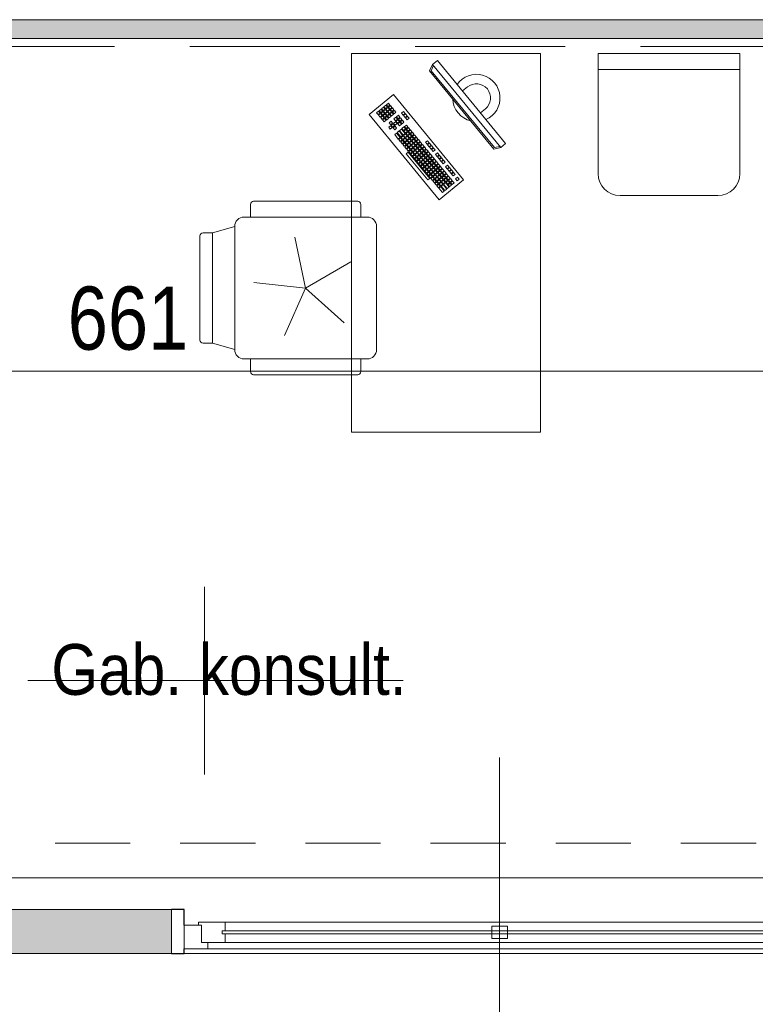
# Model space of a CAD drawing. Header units: centimetres. Extents: x -1631 to 1829, y -257 to 3158.
# Tile 4 of 128: x -966 to -733, y 92 to 404. Entities that reach past the tile are written whole.
import ezdxf

# ---------------------------------------------------------------- set-up
doc = ezdxf.new("R2010")
doc.units = ezdxf.units.CM
doc.linetypes.add('Ponad', pattern=[39.688, 23.813, -15.875])
doc.linetypes.add('Ukryte', pattern=[71.438, 47.625, -23.813])
for name, color, linetype, lineweight in [('A-ANNO-DIMS', 211, 'Continuous', 13), ('A-ANNO-DIMS-100', 211, 'Continuous', 13), ('A-AREA-IDEN', 2, 'Continuous', 13), ('A-DETL-HDLN', 90, 'Ukryte', 9), ('A-FLOR-OVHD', 1, 'Ponad', 9), ('A-GLAZ', 151, 'Continuous', 13), ('A-GLAZ-IDEN', 152, 'Continuous', 13), ('A-WALL', 113, 'Continuous', 13), ('A-WALL-PATT', 111, 'Continuous', 13), ('I-FURN', 30, 'Continuous', 9)]:
    doc.layers.add(name, color=color, linetype=linetype, lineweight=lineweight)
doc.styles.add('Arial Narrow_5', font='ARIALN.TTF', dxfattribs={"height": 20})
doc.styles.add('Arial_11', font='arial.ttf', dxfattribs={"width": 0.85, "height": 23})
doc.styles.add('Arial_13', font='arial.ttf', dxfattribs={"height": 0.2})
doc.dimstyles.new('Diagonal_1_100__0__wewnętrzne_2', dxfattribs={"dimscale": 30.48, "dimtxt": 20.468619, "dimasz": 0.656168, "dimexe": 0.164042, "dimexo": 0.0625, "dimgap": 0.032808, "dimtad": 1, "dimdec": 0, "dimdsep": 46, "dimtxsty": 'Arial Narrow_5', "dimblk1": 'OBLIQUE', "dimblk2": 'OBLIQUE', "dimsah": 1, "dimcen": 0.09, "dimazin": 0, "dimtfac": 1, "dimtdec": 4, "dimtix": 1, "dimtmove": 2, "dimatfit": 3, "dimfxl": 0.164042, "dimfxlon": 1, "dimtvp": 1, "dimtolj": 1, "dimtzin": 0, "dimarcsym": 2})

# ---------------------------------------------------------------- blocks, each defined once
blk = doc.blocks.new('biurko lekarskie 60x120 - biurko lekarskie 60x120-1270917-5_piętro III __10_50 m_ - stan projektowany')
at = {"layer": 'I-FURN'}
for p, q in [((-76.23, 30), (43.77, 30)), ((-76.23, -30), (-76.23, 30)), ((43.77, 30), (43.77, -30)), ((-2.52, 2.15), (24.52, 24.38)), ((25.06, 21.99), (24.45, 21.48)), ((24.52, 24.38), (30.87, 16.66)), ((25.57, 21.37), (25.06, 21.99)), ((22.75, 20.08), (22.13, 19.57)), ((22.13, 19.57), (22.64, 18.95)), ((22.64, 18.95), (23.25, 19.46)), ((23.25, 19.46), (22.75, 20.08)), ((23.38, 19.31), (22.76, 18.8)), ((22.76, 18.8), (23.27, 18.18)), ((23.52, 20.71), (22.9, 20.21)), ((22.9, 20.21), (23.41, 19.59)), ((23.89, 18.69), (23.38, 19.31)), ((23.41, 19.59), (24.03, 20.1)), ((24.03, 20.1), (23.52, 20.71)), ((24.15, 19.94), (23.54, 19.43)), ((23.54, 19.43), (24.04, 18.82)), ((24.29, 21.35), (23.67, 20.84)), ((23.67, 20.84), (24.18, 20.22)), ((24.04, 18.82), (24.66, 19.32)), ((24.66, 19.32), (24.15, 19.94)), ((24.79, 19.17), (24.17, 18.66)), ((24.18, 20.22), (24.8, 20.73)), ((24.8, 20.73), (24.29, 21.35)), ((24.93, 20.58), (24.31, 20.07)), ((24.31, 20.07), (24.82, 19.45)), ((24.45, 21.48), (24.95, 20.86)), ((25.3, 18.55), (24.79, 19.17)), ((24.82, 19.45), (25.43, 19.96)), ((25.43, 19.96), (24.93, 20.58)), ((25.56, 19.81), (24.94, 19.3)), ((24.94, 19.3), (25.45, 18.68)), ((24.95, 20.86), (25.57, 21.37)), ((25.7, 21.21), (25.08, 20.7)), ((25.08, 20.7), (25.59, 20.09)), ((25.45, 18.68), (26.07, 19.19)), ((26.07, 19.19), (25.56, 19.81)), ((26.2, 19.03), (25.58, 18.52)), ((25.59, 20.09), (26.21, 20.59)), ((26.21, 20.59), (25.7, 21.21)), ((26.33, 20.44), (25.72, 19.93)), ((25.72, 19.93), (26.22, 19.31)), ((26.7, 18.41), (26.2, 19.03)), ((26.22, 19.31), (26.84, 19.82)), ((26.84, 19.82), (26.33, 20.44)), ((26.97, 19.67), (26.35, 19.16)), ((26.35, 19.16), (26.86, 18.54)), ((26.86, 18.54), (27.48, 19.05)), ((27.48, 19.05), (26.97, 19.67)), ((27.6, 18.9), (26.99, 18.39)), ((28.11, 18.28), (27.6, 18.9)), ((30.87, 16.66), (3.83, -5.57)), ((18.11, 16.27), (16.72, 15.13)), ((17.23, 14.51), (18.62, 15.65)), ((18.62, 15.65), (18.11, 16.27)), ((20.29, 16.77), (19.67, 16.26)), ((19.67, 16.26), (20.18, 15.64)), ((20.43, 18.17), (19.81, 17.67)), ((19.81, 17.67), (20.32, 17.05)), ((20.18, 15.64), (20.8, 16.15)), ((20.8, 16.15), (20.29, 16.77)), ((20.32, 17.05), (20.94, 17.56)), ((20.94, 17.56), (20.43, 18.17)), ((21.06, 17.4), (20.45, 16.89)), ((20.45, 16.89), (20.95, 16.28)), ((20.95, 16.28), (21.57, 16.78)), ((21.57, 16.78), (21.06, 17.4)), ((21.7, 16.63), (21.08, 16.12)), ((21.08, 16.12), (21.59, 15.5)), ((21.84, 18.04), (21.22, 17.53)), ((21.22, 17.53), (21.73, 16.91)), ((21.59, 15.5), (22.21, 16.01)), ((22.21, 16.01), (21.7, 16.63)), ((22.33, 15.86), (21.72, 15.35)), ((21.73, 16.91), (22.34, 17.42)), ((22.34, 17.42), (21.84, 18.04)), ((22.84, 15.24), (22.33, 15.86)), ((23.11, 16.49), (22.49, 15.98)), ((22.49, 15.98), (23, 15.37)), ((23, 15.37), (23.61, 15.87)), ((23.61, 15.87), (23.11, 16.49)), ((23.74, 15.72), (23.12, 15.21)), ((23.27, 18.18), (23.89, 18.69)), ((24.02, 18.53), (23.4, 18.03)), ((23.4, 18.03), (23.91, 17.41)), ((24.25, 15.1), (23.74, 15.72)), ((23.91, 17.41), (24.52, 17.92)), ((24.52, 17.92), (24.02, 18.53)), ((24.65, 17.76), (24.03, 17.25)), ((24.03, 17.25), (24.54, 16.64)), ((24.17, 18.66), (24.68, 18.04)), ((24.54, 16.64), (25.16, 17.14)), ((25.16, 17.14), (24.65, 17.76)), ((25.29, 16.99), (24.67, 16.48)), ((24.67, 16.48), (25.18, 15.86)), ((24.68, 18.04), (25.3, 18.55)), ((25.42, 18.4), (24.81, 17.89)), ((24.81, 17.89), (25.31, 17.27)), ((25.18, 15.86), (25.79, 16.37)), ((25.79, 16.37), (25.29, 16.99)), ((25.31, 17.27), (25.93, 17.78)), ((25.93, 17.78), (25.42, 18.4)), ((26.06, 17.63), (25.44, 17.12)), ((25.44, 17.12), (25.95, 16.5)), ((25.58, 18.52), (26.09, 17.91)), ((25.95, 16.5), (26.57, 17.01)), ((26.57, 17.01), (26.06, 17.63)), ((26.09, 17.91), (26.7, 18.41)), ((26.83, 18.26), (26.21, 17.75)), ((26.21, 17.75), (26.72, 17.13)), ((26.72, 17.13), (27.34, 17.64)), ((27.34, 17.64), (26.83, 18.26)), ((26.99, 18.39), (27.49, 17.77)), ((27.49, 17.77), (28.11, 18.28)), ((3.73, 5.74), (12.07, 12.6)), ((12.07, 12.6), (12.58, 11.98)), ((14.25, 13.09), (13.63, 12.58)), ((13.63, 12.58), (14.14, 11.97)), ((14.76, 12.48), (14.25, 13.09)), ((15.02, 13.73), (14.4, 13.22)), ((14.4, 13.22), (14.91, 12.6)), ((14.91, 12.6), (15.53, 13.11)), ((15.53, 13.11), (15.02, 13.73)), ((15.66, 12.96), (15.04, 12.45)), ((15.79, 14.36), (15.18, 13.86)), ((15.18, 13.86), (15.68, 13.24)), ((16.17, 12.34), (15.66, 12.96)), ((15.68, 13.24), (16.3, 13.75)), ((16.3, 13.75), (15.79, 14.36)), ((16.43, 13.59), (15.81, 13.08)), ((15.81, 13.08), (16.32, 12.46)), ((16.57, 15), (15.95, 14.49)), ((15.95, 14.49), (16.46, 13.87)), ((16.32, 12.46), (16.94, 12.97)), ((16.94, 12.97), (16.43, 13.59)), ((17.06, 12.82), (16.45, 12.31)), ((16.46, 13.87), (17.08, 14.38)), ((17.08, 14.38), (16.57, 15)), ((17.2, 14.23), (16.58, 13.72)), ((16.58, 13.72), (17.09, 13.1)), ((16.72, 15.13), (17.23, 14.51)), ((17.57, 12.2), (17.06, 12.82)), ((17.09, 13.1), (17.71, 13.61)), ((17.71, 13.61), (17.2, 14.23)), ((17.84, 13.45), (17.22, 12.95)), ((17.22, 12.95), (17.73, 12.33)), ((18.75, 15.5), (17.36, 14.35)), ((17.36, 14.35), (17.86, 13.74)), ((17.73, 12.33), (18.35, 12.84)), ((18.35, 12.84), (17.84, 13.45)), ((18.47, 12.68), (17.85, 12.17)), ((17.86, 13.74), (19.26, 14.88)), ((19.38, 14.72), (17.99, 13.58)), ((17.99, 13.58), (18.5, 12.96)), ((18.98, 12.06), (18.47, 12.68)), ((18.5, 12.96), (19.89, 14.11)), ((19.24, 13.32), (18.63, 12.81)), ((18.63, 12.81), (19.14, 12.19)), ((19.26, 14.88), (18.75, 15.5)), ((19.14, 12.19), (19.75, 12.7)), ((19.75, 12.7), (19.24, 13.32)), ((19.88, 12.54), (19.26, 12.04)), ((19.89, 14.11), (19.38, 14.72)), ((20.02, 13.95), (19.4, 13.44)), ((19.4, 13.44), (19.91, 12.83)), ((20.39, 11.93), (19.88, 12.54)), ((19.91, 12.83), (20.53, 13.33)), ((20.53, 13.33), (20.02, 13.95)), ((20.65, 13.18), (20.03, 12.67)), ((20.03, 12.67), (20.54, 12.05)), ((20.54, 12.05), (21.16, 12.56)), ((21.16, 12.56), (20.65, 13.18)), ((21.56, 15.22), (20.94, 14.71)), ((20.94, 14.71), (21.45, 14.1)), ((21.45, 14.1), (22.07, 14.6)), ((22.07, 14.6), (21.56, 15.22)), ((22.2, 14.45), (21.58, 13.94)), ((21.58, 13.94), (22.09, 13.32)), ((21.72, 15.35), (22.22, 14.73)), ((22.09, 13.32), (22.71, 13.83)), ((22.71, 13.83), (22.2, 14.45)), ((22.22, 14.73), (22.84, 15.24)), ((22.97, 15.08), (22.35, 14.58)), ((22.35, 14.58), (22.86, 13.96)), ((23.39, 12.84), (22.77, 12.33)), ((22.86, 13.96), (23.48, 14.47)), ((23.48, 14.47), (22.97, 15.08)), ((23.12, 15.21), (23.63, 14.59)), ((23.9, 12.22), (23.39, 12.84)), ((24.16, 13.48), (23.54, 12.97)), ((23.54, 12.97), (24.05, 12.35)), ((23.63, 14.59), (24.25, 15.1)), ((24.05, 12.35), (24.67, 12.86)), ((24.67, 12.86), (24.16, 13.48)), ((24.93, 14.11), (24.32, 13.6)), ((24.32, 13.6), (24.83, 12.99)), ((24.83, 12.99), (25.44, 13.49)), ((25.44, 13.49), (24.93, 14.11)), ((12.58, 11.98), (4.24, 5.12)), ((10.39, 9.92), (9.77, 9.41)), ((9.77, 9.41), (10.28, 8.79)), ((10.9, 9.3), (10.39, 9.92)), ((11.16, 10.55), (10.54, 10.04)), ((10.54, 10.04), (11.05, 9.43)), ((11.05, 9.43), (11.67, 9.93)), ((11.67, 9.93), (11.16, 10.55)), ((11.8, 9.78), (11.18, 9.27)), ((11.93, 11.19), (11.31, 10.68)), ((11.31, 10.68), (11.82, 10.06)), ((12.3, 9.16), (11.8, 9.78)), ((11.82, 10.06), (12.44, 10.57)), ((12.44, 10.57), (11.93, 11.19)), ((12.57, 10.42), (11.95, 9.91)), ((11.95, 9.91), (12.46, 9.29)), ((12.71, 11.82), (12.09, 11.31)), ((12.09, 11.31), (12.6, 10.7)), ((12.46, 9.29), (13.08, 9.8)), ((13.08, 9.8), (12.57, 10.42)), ((13.2, 9.64), (12.58, 9.13)), ((12.6, 10.7), (13.21, 11.2)), ((13.21, 11.2), (12.71, 11.82)), ((13.34, 11.05), (12.72, 10.54)), ((12.72, 10.54), (13.23, 9.92)), ((13.48, 12.46), (12.86, 11.95)), ((12.86, 11.95), (13.37, 11.33)), ((13.71, 9.02), (13.2, 9.64)), ((13.23, 9.92), (13.85, 10.43)), ((13.85, 10.43), (13.34, 11.05)), ((13.98, 10.28), (13.36, 9.77)), ((13.36, 9.77), (13.87, 9.15)), ((13.37, 11.33), (13.99, 11.84)), ((13.99, 11.84), (13.48, 12.46)), ((14.11, 11.69), (13.49, 11.18)), ((13.49, 11.18), (14, 10.56)), ((13.87, 9.15), (14.48, 9.66)), ((14.48, 9.66), (13.98, 10.28)), ((14.61, 9.51), (13.99, 9)), ((14, 10.56), (14.62, 11.07)), ((14.62, 11.07), (14.11, 11.69)), ((14.75, 10.91), (14.13, 10.41)), ((14.13, 10.41), (14.64, 9.79)), ((14.14, 11.97), (14.76, 12.48)), ((14.88, 12.32), (14.27, 11.81)), ((14.27, 11.81), (14.78, 11.19)), ((15.12, 8.89), (14.61, 9.51)), ((14.64, 9.79), (15.26, 10.3)), ((15.26, 10.3), (14.75, 10.91)), ((15.38, 10.14), (14.76, 9.63)), ((14.76, 9.63), (15.27, 9.01)), ((14.78, 11.19), (15.39, 11.7)), ((15.39, 11.7), (14.88, 12.32)), ((15.52, 11.55), (14.9, 11.04)), ((14.9, 11.04), (15.41, 10.42)), ((15.04, 12.45), (15.55, 11.83)), ((15.27, 9.01), (15.89, 9.52)), ((15.89, 9.52), (15.38, 10.14)), ((16.02, 9.37), (15.4, 8.86)), ((15.41, 10.42), (16.03, 10.93)), ((16.03, 10.93), (15.52, 11.55)), ((16.16, 10.78), (15.54, 10.27)), ((15.54, 10.27), (16.05, 9.65)), ((15.55, 11.83), (16.17, 12.34)), ((16.29, 12.18), (15.67, 11.68)), ((15.67, 11.68), (16.18, 11.06)), ((16.53, 8.75), (16.02, 9.37)), ((16.05, 9.65), (16.66, 10.16)), ((16.66, 10.16), (16.16, 10.78)), ((16.79, 10), (16.17, 9.5)), ((16.17, 9.5), (16.68, 8.88)), ((16.18, 11.06), (16.8, 11.57)), ((16.8, 11.57), (16.29, 12.18)), ((16.93, 11.41), (16.31, 10.9)), ((16.31, 10.9), (16.82, 10.29)), ((16.45, 12.31), (16.96, 11.69)), ((16.68, 8.88), (17.3, 9.39)), ((17.3, 9.39), (16.79, 10)), ((16.82, 10.29), (17.44, 10.79)), ((17.44, 10.79), (16.93, 11.41)), ((17.56, 10.64), (16.94, 10.13)), ((16.94, 10.13), (17.45, 9.51)), ((16.96, 11.69), (17.57, 12.2)), ((17.7, 12.05), (17.08, 11.54)), ((17.08, 11.54), (17.59, 10.92)), ((17.45, 9.51), (18.07, 10.02)), ((18.07, 10.02), (17.56, 10.64)), ((17.59, 10.92), (18.21, 11.43)), ((18.21, 11.43), (17.7, 12.05)), ((18.34, 11.27), (17.72, 10.77)), ((17.72, 10.77), (18.23, 10.15)), ((17.85, 12.17), (18.36, 11.56)), ((18.23, 10.15), (18.84, 10.66)), ((18.84, 10.66), (18.34, 11.27)), ((18.36, 11.56), (18.98, 12.06)), ((19.11, 11.91), (18.49, 11.4)), ((18.49, 11.4), (19, 10.78)), ((19, 10.78), (19.62, 11.29)), ((19.62, 11.29), (19.11, 11.91)), ((19.26, 12.04), (19.77, 11.42)), ((19.77, 11.42), (20.39, 11.93)), ((22.77, 12.33), (23.28, 11.72)), ((23.28, 11.72), (23.9, 12.22)), ((5.91, 6.23), (6.53, 6.74)), ((6.53, 6.74), (7.03, 6.12)), ((7.3, 7.38), (6.68, 6.87)), ((6.68, 6.87), (7.19, 6.25)), ((7.19, 6.25), (7.81, 6.76)), ((7.81, 6.76), (7.3, 7.38)), ((7.93, 6.6), (7.32, 6.1)), ((8.07, 8.01), (7.45, 7.5)), ((7.45, 7.5), (7.96, 6.89)), ((8.44, 5.99), (7.93, 6.6)), ((7.96, 6.89), (8.58, 7.39)), ((9.21, 6.62), (8.07, 8.01)), ((8.71, 7.24), (8.09, 6.73)), ((8.09, 6.73), (8.6, 6.11)), ((8.84, 8.65), (8.23, 8.14)), ((8.23, 8.14), (8.73, 7.52)), ((8.6, 6.11), (9.21, 6.62)), ((9.34, 6.47), (8.72, 5.96)), ((8.73, 7.52), (9.35, 8.03)), ((9.35, 8.03), (8.84, 8.65)), ((9.48, 7.87), (8.86, 7.37)), ((8.86, 7.37), (9.37, 6.75)), ((9.62, 9.28), (9, 8.77)), ((9, 8.77), (9.51, 8.16)), ((9.85, 5.85), (9.34, 6.47)), ((9.37, 6.75), (9.99, 7.26)), ((9.99, 7.26), (9.48, 7.87)), ((10.11, 7.1), (9.5, 6.59)), ((9.5, 6.59), (10, 5.98)), ((9.51, 8.16), (10.12, 8.66)), ((10.12, 8.66), (9.62, 9.28)), ((10.25, 8.51), (9.63, 8)), ((9.63, 8), (10.14, 7.38)), ((10, 5.98), (10.62, 6.48)), ((10.62, 6.48), (10.11, 7.1)), ((10.75, 6.33), (10.13, 5.82)), ((10.14, 7.38), (10.76, 7.89)), ((10.76, 7.89), (10.25, 8.51)), ((10.89, 7.74), (10.27, 7.23)), ((10.27, 7.23), (10.78, 6.61)), ((10.28, 8.79), (10.9, 9.3)), ((11.02, 9.15), (10.41, 8.64)), ((10.41, 8.64), (10.91, 8.02)), ((11.26, 5.71), (10.75, 6.33)), ((10.78, 6.61), (11.39, 7.12)), ((11.39, 7.12), (10.89, 7.74)), ((11.52, 6.97), (10.9, 6.46)), ((10.9, 6.46), (11.41, 5.84)), ((10.91, 8.02), (11.53, 8.53)), ((11.53, 8.53), (11.02, 9.15)), ((11.66, 8.37), (11.04, 7.86)), ((11.04, 7.86), (11.55, 7.25)), ((11.18, 9.27), (11.69, 8.65)), ((11.41, 5.84), (12.03, 6.35)), ((12.03, 6.35), (11.52, 6.97)), ((11.55, 7.25), (12.17, 7.75)), ((12.17, 7.75), (11.66, 8.37)), ((12.29, 7.6), (11.68, 7.09)), ((11.68, 7.09), (12.18, 6.47)), ((11.69, 8.65), (12.3, 9.16)), ((12.43, 9.01), (11.81, 8.5)), ((11.81, 8.5), (12.32, 7.88)), ((12.18, 6.47), (12.8, 6.98)), ((12.8, 6.98), (12.29, 7.6)), ((12.93, 6.83), (12.31, 6.32)), ((12.31, 6.32), (12.82, 5.7)), ((12.32, 7.88), (12.94, 8.39)), ((12.94, 8.39), (12.43, 9.01)), ((13.07, 8.24), (12.45, 7.73)), ((12.45, 7.73), (12.96, 7.11)), ((12.58, 9.13), (13.09, 8.52)), ((13.44, 6.21), (12.93, 6.83)), ((12.96, 7.11), (13.57, 7.62)), ((13.57, 7.62), (13.07, 8.24)), ((13.7, 7.46), (13.08, 6.95)), ((13.08, 6.95), (13.59, 6.34)), ((13.09, 8.52), (13.71, 9.02)), ((13.84, 8.87), (13.22, 8.36)), ((13.22, 8.36), (13.73, 7.74)), ((13.59, 6.34), (14.21, 6.85)), ((14.21, 6.85), (13.7, 7.46)), ((13.73, 7.74), (14.35, 8.25)), ((14.35, 8.25), (13.84, 8.87)), ((14.47, 8.1), (13.86, 7.59)), ((13.86, 7.59), (14.36, 6.97)), ((13.99, 9), (14.5, 8.38)), ((14.36, 6.97), (14.98, 7.48)), ((14.98, 7.48), (14.47, 8.1)), ((14.5, 8.38), (15.12, 8.89)), ((15.25, 8.73), (14.63, 8.23)), ((14.63, 8.23), (15.14, 7.61)), ((15.67, 6.49), (15.05, 5.98)), ((15.14, 7.61), (15.75, 8.12)), ((15.75, 8.12), (15.25, 8.73)), ((15.4, 8.86), (15.91, 8.24)), ((16.17, 5.87), (15.67, 6.49)), ((15.91, 8.24), (16.53, 8.75)), ((2.66, 3.57), (2.05, 3.06)), ((3.17, 2.95), (2.66, 3.57)), ((3.44, 4.2), (2.82, 3.69)), ((2.82, 3.69), (3.33, 3.08)), ((3.33, 3.08), (3.94, 3.58)), ((3.94, 3.58), (3.44, 4.2)), ((4.07, 3.43), (3.45, 2.92)), ((4.21, 4.84), (3.59, 4.33)), ((3.59, 4.33), (4.1, 3.71)), ((4.24, 5.12), (3.73, 5.74)), ((4.58, 2.81), (4.07, 3.43)), ((4.1, 3.71), (4.72, 4.22)), ((4.72, 4.22), (4.21, 4.84)), ((4.84, 4.06), (4.23, 3.56)), ((4.23, 3.56), (4.73, 2.94)), ((4.98, 5.47), (4.36, 4.96)), ((4.36, 4.96), (4.87, 4.35)), ((4.73, 2.94), (5.35, 3.45)), ((5.35, 3.45), (4.84, 4.06)), ((5.48, 3.29), (4.86, 2.78)), ((4.87, 4.35), (5.49, 4.85)), ((5.49, 4.85), (4.98, 5.47)), ((5.62, 4.7), (5, 4.19)), ((5, 4.19), (5.51, 3.57)), ((5.75, 6.11), (5.14, 5.6)), ((5.14, 5.6), (5.64, 4.98)), ((5.99, 2.67), (5.48, 3.29)), ((5.51, 3.57), (6.12, 4.08)), ((6.12, 4.08), (5.62, 4.7)), ((6.25, 3.93), (5.63, 3.42)), ((5.63, 3.42), (6.14, 2.8)), ((5.64, 4.98), (6.26, 5.49)), ((6.26, 5.49), (5.75, 6.11)), ((6.39, 5.33), (5.77, 4.83)), ((5.77, 4.83), (6.28, 4.21)), ((6.42, 5.62), (5.91, 6.23)), ((6.14, 2.8), (6.76, 3.31)), ((6.76, 3.31), (6.25, 3.93)), ((6.89, 3.15), (6.27, 2.65)), ((6.28, 4.21), (6.9, 4.72)), ((6.9, 4.72), (6.39, 5.33)), ((7.02, 4.56), (6.41, 4.05)), ((6.41, 4.05), (6.91, 3.44)), ((7.03, 6.12), (6.42, 5.62)), ((6.54, 5.46), (7.16, 5.97)), ((7.05, 4.84), (6.54, 5.46)), ((7.39, 2.54), (6.89, 3.15)), ((6.91, 3.44), (7.53, 3.94)), ((7.53, 3.94), (7.02, 4.56)), ((7.66, 3.79), (7.04, 3.28)), ((7.04, 3.28), (7.55, 2.66)), ((7.67, 5.35), (7.05, 4.84)), ((7.16, 5.97), (7.67, 5.35)), ((7.18, 4.69), (7.8, 5.2)), ((7.69, 4.07), (7.18, 4.69)), ((7.32, 6.1), (7.82, 5.48)), ((7.55, 2.66), (8.17, 3.17)), ((8.17, 3.17), (7.66, 3.79)), ((8.3, 4.58), (7.69, 4.07)), ((7.8, 5.2), (8.3, 4.58)), ((7.81, 3.92), (8.43, 4.42)), ((8.32, 3.3), (7.81, 3.92)), ((7.82, 5.48), (8.44, 5.99)), ((8.57, 5.83), (7.95, 5.32)), ((7.95, 5.32), (8.46, 4.71)), ((8.94, 3.81), (8.32, 3.3)), ((8.43, 4.42), (8.94, 3.81)), ((8.45, 3.14), (9.07, 3.65)), ((8.96, 2.53), (8.45, 3.14)), ((8.46, 4.71), (9.08, 5.21)), ((9.08, 5.21), (8.57, 5.83)), ((9.2, 5.06), (8.59, 4.55)), ((8.59, 4.55), (9.09, 3.93)), ((8.72, 5.96), (9.23, 5.34)), ((9.07, 3.65), (9.57, 3.03)), ((9.09, 3.93), (9.71, 4.44)), ((9.71, 4.44), (9.2, 5.06)), ((9.84, 4.29), (9.22, 3.78)), ((9.22, 3.78), (9.73, 3.16)), ((9.23, 5.34), (9.85, 5.85)), ((9.98, 5.69), (9.36, 5.19)), ((9.36, 5.19), (9.87, 4.57)), ((9.73, 3.16), (10.35, 3.67)), ((10.35, 3.67), (9.84, 4.29)), ((9.87, 4.57), (10.48, 5.08)), ((10.48, 5.08), (9.98, 5.69)), ((10.61, 4.92), (9.99, 4.41)), ((9.99, 4.41), (10.5, 3.8)), ((10.13, 5.82), (10.64, 5.2)), ((10.5, 3.8), (11.12, 4.3)), ((11.12, 4.3), (10.61, 4.92)), ((10.64, 5.2), (11.26, 5.71)), ((11.38, 5.56), (10.77, 5.05)), ((10.77, 5.05), (11.27, 4.43)), ((11.8, 3.31), (11.19, 2.81)), ((11.27, 4.43), (11.89, 4.94)), ((11.89, 4.94), (11.38, 5.56)), ((12.16, 6.19), (11.54, 5.68)), ((11.54, 5.68), (12.05, 5.07)), ((12.31, 2.7), (11.8, 3.31)), ((12.05, 5.07), (12.66, 5.57)), ((12.66, 5.57), (12.16, 6.19)), ((13.35, 4.58), (12.73, 4.08)), ((12.73, 4.08), (13.24, 3.46)), ((12.82, 5.7), (13.44, 6.21)), ((13.24, 3.46), (13.86, 3.97)), ((13.86, 3.97), (13.35, 4.58)), ((14.12, 5.22), (13.5, 4.71)), ((13.5, 4.71), (14.01, 4.09)), ((13.54, -15.18), (38.3, 5.18)), ((13.99, -15.33), (38.36, 4.71)), ((14.01, 4.09), (14.63, 4.6)), ((14.06, -17.34), (40.32, 4.25)), ((14.63, 4.6), (14.12, 5.22)), ((14.89, 5.85), (14.28, 5.35)), ((14.28, 5.35), (14.78, 4.73)), ((14.78, 4.73), (15.4, 5.24)), ((15.4, 5.24), (14.89, 5.85)), ((15.05, 5.98), (15.56, 5.36)), ((15.56, 5.36), (16.17, 5.87)), ((38.3, 5.18), (40.32, 4.25)), ((38.36, 4.71), (39.99, 3.98)), ((40.32, 4.25), (41.59, 2.71)), ((3.83, -5.57), (-2.52, 2.15)), ((1.12, 2.3), (-0.27, 1.15)), ((-0.27, 1.15), (0.24, 0.53)), ((0.24, 0.53), (1.63, 1.68)), ((1.75, 1.52), (0.36, 0.38)), ((0.36, 0.38), (0.87, -0.24)), ((0.87, -0.24), (2.26, 0.91)), ((2.39, 0.75), (1, -0.39)), ((1.63, 1.68), (1.12, 2.3)), ((1.89, 2.93), (1.27, 2.42)), ((1.27, 2.42), (1.78, 1.8)), ((1.51, -1.01), (2.9, 0.13)), ((2.26, 0.91), (1.75, 1.52)), ((1.78, 1.8), (2.4, 2.31)), ((2.4, 2.31), (1.89, 2.93)), ((2.53, 2.16), (1.91, 1.65)), ((1.91, 1.65), (2.42, 1.03)), ((2.05, 3.06), (2.55, 2.44)), ((2.9, 0.13), (2.39, 0.75)), ((2.42, 1.03), (3.03, 1.54)), ((3.03, 1.54), (2.53, 2.16)), ((3.16, 1.39), (2.54, 0.88)), ((2.54, 0.88), (3.05, 0.26)), ((2.55, 2.44), (3.17, 2.95)), ((3.3, 2.79), (2.68, 2.29)), ((2.68, 2.29), (3.19, 1.67)), ((3.05, 0.26), (3.67, 0.77)), ((3.67, 0.77), (3.16, 1.39)), ((3.8, 0.61), (3.18, 0.11)), ((3.18, 0.11), (3.69, -0.51)), ((3.19, 1.67), (3.81, 2.18)), ((3.81, 2.18), (3.3, 2.79)), ((3.93, 2.02), (3.32, 1.51)), ((3.32, 1.51), (3.82, 0.9)), ((3.45, 2.92), (3.96, 2.3)), ((4.31, 0), (3.8, 0.61)), ((3.82, 0.9), (4.44, 1.4)), ((4.44, 1.4), (3.93, 2.02)), ((4.57, 1.25), (3.95, 0.74)), ((3.95, 0.74), (4.46, 0.12)), ((3.96, 2.3), (4.58, 2.81)), ((4.71, 2.66), (4.09, 2.15)), ((4.09, 2.15), (4.6, 1.53)), ((4.46, 0.12), (5.08, 0.63)), ((5.08, 0.63), (4.57, 1.25)), ((5.2, 0.48), (4.59, -0.03)), ((4.6, 1.53), (5.21, 2.04)), ((5.21, 2.04), (4.71, 2.66)), ((5.34, 1.88), (4.72, 1.38)), ((4.72, 1.38), (5.23, 0.76)), ((4.86, 2.78), (5.37, 2.17)), ((5.71, -0.14), (5.2, 0.48)), ((5.23, 0.76), (5.85, 1.27)), ((5.85, 1.27), (5.34, 1.88)), ((5.98, 1.11), (5.36, 0.6)), ((5.36, 0.6), (5.87, -0.01)), ((5.37, 2.17), (5.99, 2.67)), ((6.11, 2.52), (5.5, 2.01)), ((5.5, 2.01), (6, 1.39)), ((5.87, -0.01), (6.48, 0.49)), ((6.48, 0.49), (5.98, 1.11)), ((6, 1.39), (6.62, 1.9)), ((6.62, 1.9), (6.11, 2.52)), ((6.75, 1.75), (6.13, 1.24)), ((6.13, 1.24), (6.64, 0.62)), ((6.27, 2.65), (6.78, 2.03)), ((6.64, 0.62), (7.26, 1.13)), ((7.26, 1.13), (6.75, 1.75)), ((6.78, 2.03), (7.39, 2.54)), ((7.52, 2.38), (6.9, 1.87)), ((6.9, 1.87), (7.41, 1.26)), ((7.94, 0.14), (7.32, -0.37)), ((7.41, 1.26), (8.03, 1.76)), ((8.03, 1.76), (7.52, 2.38)), ((8.29, 3.02), (7.68, 2.51)), ((7.68, 2.51), (8.18, 1.89)), ((8.45, -0.48), (7.94, 0.14)), ((8.18, 1.89), (8.8, 2.4)), ((8.8, 2.4), (8.29, 3.02)), ((9.49, 1.41), (8.87, 0.9)), ((8.87, 0.9), (9.38, 0.28)), ((9.57, 3.03), (8.96, 2.53)), ((9.38, 0.28), (10, 0.79)), ((10, 0.79), (9.49, 1.41)), ((9.64, 1.54), (10.26, 2.04)), ((10.15, 0.92), (9.64, 1.54)), ((10.77, 1.43), (10.15, 0.92)), ((10.26, 2.04), (10.77, 1.43)), ((11.03, 2.68), (10.41, 2.17)), ((10.41, 2.17), (10.92, 1.55)), ((10.92, 1.55), (11.54, 2.06)), ((11.54, 2.06), (11.03, 2.68)), ((11.19, 2.81), (11.69, 2.19)), ((11.69, 2.19), (12.31, 2.7)), ((41.59, 2.71), (15.33, -18.89)), ((1, -0.39), (1.51, -1.01)), ((2.25, -0.66), (1.63, -1.16)), ((1.63, -1.16), (2.14, -1.78)), ((2.14, -1.78), (2.76, -1.27)), ((2.76, -1.27), (2.25, -0.66)), ((2.89, -1.43), (2.27, -1.94)), ((2.27, -1.94), (2.78, -2.56)), ((3.02, -0.02), (2.41, -0.53)), ((2.41, -0.53), (2.91, -1.15)), ((2.78, -2.56), (3.4, -2.05)), ((3.4, -2.05), (2.89, -1.43)), ((2.91, -1.15), (3.53, -0.64)), ((3.53, -0.64), (3.02, -0.02)), ((3.66, -0.79), (3.04, -1.3)), ((3.04, -1.3), (3.55, -1.92)), ((4.08, -3.04), (3.46, -3.55)), ((3.55, -1.92), (4.17, -1.41)), ((4.17, -1.41), (3.66, -0.79)), ((3.69, -0.51), (4.31, 0)), ((4.43, -0.16), (3.81, -0.67)), ((3.81, -0.67), (4.32, -1.28)), ((4.59, -3.66), (4.08, -3.04)), ((4.32, -1.28), (4.94, -0.78)), ((4.94, -0.78), (4.43, -0.16)), ((4.59, -0.03), (5.09, -0.65)), ((5.63, -1.77), (5.01, -2.28)), ((5.01, -2.28), (5.52, -2.89)), ((5.09, -0.65), (5.71, -0.14)), ((5.52, -2.89), (6.13, -2.38)), ((6.13, -2.38), (5.63, -1.77)), ((6.4, -1.13), (5.78, -1.64)), ((5.78, -1.64), (6.29, -2.26)), ((6.29, -2.26), (6.91, -1.75)), ((6.91, -1.75), (6.4, -1.13)), ((7.17, -0.5), (6.55, -1)), ((6.55, -1), (7.06, -1.62)), ((7.06, -1.62), (7.68, -1.11)), ((7.68, -1.11), (7.17, -0.5)), ((7.32, -0.37), (7.83, -0.99)), ((7.83, -0.99), (8.45, -0.48)), ((3.46, -3.55), (3.97, -4.16)), ((3.97, -4.16), (4.59, -3.66)), ((33.21, -6.78), (31.94, -5.23)), ((26.25, -12.49), (24.98, -10.95)), ((14.06, -17.34), (13.54, -15.18)), ((14.39, -17.07), (13.99, -15.33)), ((15.33, -18.89), (14.06, -17.34)), ((43.77, -30), (-76.23, -30))]:
    blk.add_line(p, q, dxfattribs=at)
for radius, start, end in [(7.5, 92.5607, 166.3005), (7.5, 203.9646, 54.8966), (4.5, 219.4306, 39.4306)]:
    blk.add_arc((29.73, -9.63), radius, start, end, dxfattribs=at)
blk = doc.blocks.new('krzesło obrotowe - krzesło obrotowe-1270918-5_piętro III __10_50 m_ - stan projektowany')
at = {"layer": 'I-FURN'}
for p, q in [((-17.5, 22.5), (-17.5, 26.5)), ((-16.5, 27.5), (16.5, 27.5)), ((17.5, 22.5), (17.5, 26.5)), ((-19.5, 22.5), (19.5, 22.5)), ((-22.5, 19.5), (-29.5, 17.5)), ((-22.5, -19.5), (-22.5, 19.5)), ((22.5, 19.5), (22.5, -19.5)), ((-33.5, -16.5), (-33.5, 16.5)), ((-29.5, 17.5), (-32.5, 17.5)), ((-29.5, -17.5), (-29.5, 17.5)), ((-3.43, 16.14), (0, 0)), ((0, 0), (14.29, 8.25)), ((0, 0), (-16.41, 1.72)), ((-6.71, -15.07), (0, 0)), ((0, 0), (12.26, -11.04)), ((-32.5, -17.5), (-29.5, -17.5)), ((-29.5, -17.5), (-22.5, -19.5)), ((19.5, -22.5), (-19.5, -22.5)), ((-17.5, -22.5), (-17.5, -26.5)), ((17.5, -22.5), (17.5, -26.5)), ((16.5, -27.5), (-16.5, -27.5))]:
    blk.add_line(p, q, dxfattribs=at)
for centre, radius, start, end in [((-16.5, 26.5), 1, 90, 180), ((16.5, 26.5), 1, 0, 90), ((-19.5, 19.5), 3, 90, 180), ((19.5, 19.5), 3, 360, 90), ((-32.5, 16.5), 1, 90, 180), ((-32.5, -16.5), 1, 180, 270), ((-19.5, -19.5), 3, 180, 270), ((19.5, -19.5), 3, 270, 0), ((-16.5, -26.5), 1, 180, 270), ((16.5, -26.5), 1, 270, 0)]:
    blk.add_arc(centre, radius, start, end, dxfattribs=at)
blk = doc.blocks.new('krzesło - krzesło-823058-5_piętro III __10_50 m_ - stan projektowany')
at = {"layer": 'I-FURN'}
for p, q in [((-22.5, 22.5), (-22.5, -15.5)), ((22.5, 22.5), (-22.5, 22.5)), ((22.5, -15.5), (22.5, 22.5)), ((22.5, 17.5), (-22.5, 17.5)), ((-15.5, -22.5), (15.5, -22.5))]:
    blk.add_line(p, q, dxfattribs=at)
for centre, start, end in [((-15.5, -15.5), 180, 270), ((15.5, -15.5), 270, 0)]:
    blk.add_arc(centre, 7, start, end, dxfattribs=at)
blk = doc.blocks.new('Okno - automatyczna etykieta - 200x165 _projektowane_-2622696-5_piętro III __10_50 m_ - stan projektowany')
at = {"layer": 'A-GLAZ'}
for p, q in [((-100, 2), (-94.5, 2)), ((-100, -5.5), (-100, 2)), ((-95.5, 3), (-87, 3)), ((-95.5, 2), (-95.5, 3)), ((-94.5, 2), (-95.5, 2)), ((-94.5, -3.5), (-94.5, 2)), ((-94.5, 2), (-94.5, -3.5)), ((-88, -0.75), (-88, 0.25)), ((-88, 0.25), (88, 0.25)), ((-88, 0.25), (-88, -0.75)), ((-87, 0.25), (-88, 0.25)), ((-87, 3), (-87, 0.25)), ((87, 3), (-87, 3)), ((-2.5, -2.25), (-2.5, 1.75)), ((-2.5, 1.75), (2.5, 1.75)), ((2.5, 1.75), (2.5, -2.25)), ((87, 3), (95.5, 3)), ((87, 0.25), (87, 3)), ((88, 0.25), (87, 0.25)), ((88, 0.25), (88, -0.75)), ((88, -0.75), (88, 0.25)), ((94.5, 2), (94.5, -3.5)), ((95.5, 2), (94.5, 2)), ((94.5, 2), (100, 2)), ((94.5, -3.5), (94.5, 2)), ((95.5, 3), (95.5, 2)), ((100, 2), (100, -5.5)), ((88, -0.75), (-88, -0.75)), ((-88, -0.75), (-87, -0.75)), ((-87, -0.75), (-87, -3.5)), ((2.5, -2.25), (-2.5, -2.25)), ((87, -0.75), (88, -0.75)), ((87, -3.5), (87, -0.75)), ((-92.5, -5.5), (-100, -5.5)), ((-100, -5.5), (100, -5.5)), ((-87, -3.5), (-94.5, -3.5)), ((-94.5, -3.5), (-92.5, -3.5)), ((-92.5, -3.5), (-92.5, -5.5)), ((92.5, -5.5), (-92.5, -5.5)), ((87, -3.5), (-87, -3.5)), ((94.5, -3.5), (87, -3.5)), ((92.5, -3.5), (94.5, -3.5)), ((92.5, -5.5), (92.5, -3.5)), ((100, -5.5), (92.5, -5.5))]:
    blk.add_line(p, q, dxfattribs=at)
blk = doc.blocks.new('METKA_POMIESZCZENIA2 - Rozbudowana - bez ramki-2396678-5_piętro III __10_50 m_ - stan projektowany')
at = {"layer": 'A-AREA-IDEN'}
for p, q in [((0, 0.425), (0, 0)), ((0.0976, 0), (-0.8, 0)), ((-0.8, 0), (0.9, 0)), ((0, 0), (0, -0.425))]:
    blk.add_line(p, q, dxfattribs=at)
blk = doc.blocks.new('DIMBLOCK174-5_piętro III __10_50 m_ - stan projektowany')
at = {"layer": 'A-ANNO-DIMS-100', "transparency": 16777216}
for p, q in [((-1228.62, 292.9), (-1218.62, 302.9)), ((-567.62, 292.9), (-557.62, 302.9)), ((-1228.62, 287.9), (-1228.62, 297.9)), ((-567.62, 287.9), (-567.62, 297.9)), ((-1228.62, 292.9), (-1238.62, 282.9)), ((-567.62, 292.9), (-1228.62, 292.9)), ((-1228.62, 292.9), (-1228.62, 287.9)), ((-567.62, 292.9), (-577.62, 282.9)), ((-567.62, 292.9), (-567.62, 287.9))]:
    blk.add_line(p, q, dxfattribs=at)
at = {"layer": 'A-ANNO-DIMS-100', "color": 0, "transparency": 16777216, "insert": (-950.55, 319.75), "char_height": 20, "width": 45.6158, "attachment_point": 1, "line_spacing_factor": 0.974696, "style": 'Arial Narrow_5'}
blk.add_mtext('661', dxfattribs=at)
blk = doc.blocks.new('_Oblique')
at = {"color": 0, "linetype": 'ByBlock', "lineweight": -2}
blk.add_line((-0.5, -0.5), (0.5, 0.5), dxfattribs=at)
blk = doc.blocks.new('Okno_LD_typ 100 - metka _ wys_parapetu-2491833-5_piętro III __10_50 m_ - stan projektowany')
at = {"layer": 'A-GLAZ-IDEN'}
blk.add_line((0, 1.8925), (0, -0.3919), dxfattribs=at)
blk.add_circle((0, -0.0919), 0.3, dxfattribs=at)
at = {"layer": 'A-GLAZ-IDEN', "insert": (0.4711, 0.6634), "char_height": 0.2, "width": 0.48783, "attachment_point": 3, "rotation": 90, "line_spacing_factor": 0.936439, "style": 'Arial_13', "bg_fill": 3, "box_fill_scale": 1.25, "bg_fill_color": 256, "bg_fill_true_color": 13158600, "bg_fill_transparency": 0}
blk.add_mtext('\\pxqr,t6.35,12.7,19.05,25.4,31.75,38.1,44.45,50.8,57.15,63.5,69.85,76.2,82.55,88.9,95.25,101.6,107.95,114.3,120.65,127,133.35,139.7,146.05,152.4,158.75,165.1,171.45,177.8,184.15,190.5,196.85,203.2;{hp= }', dxfattribs=at)

msp = doc.modelspace()

# ---------------------------------------------------------------- hatches: boundary and pattern name
at = {"layer": 'A-WALL-PATT'}
msp.add_hatch(color=9, dxfattribs=at).paths.add_polyline_path([(-720.62, 398.33), (-720.62, 404.33), (-1197.62, 404.33), (-1197.62, 398.33), (-1083.22, 398.33)], flags=0)
h = msp.add_hatch(color=9, dxfattribs=at)
h.paths.add_polyline_path([(-1212.62, 108.33), (-1191.62, 108.33), (-1191.62, 122.33), (-1212.62, 122.33), (-1212.62, 109.83)], flags=0)
h.paths.add_polyline_path([(-987.62, 108.33), (-917.62, 108.33), (-917.62, 122.33), (-987.62, 122.33)], flags=0)
h.paths.add_polyline_path([(-692.62, 108.33), (-692.62, 122.33), (-713.62, 122.33), (-713.62, 108.33), (-709.5, 108.33)], flags=0)

# ---------------------------------------------------------------- linework, layer by layer
at = {"layer": 'A-DETL-HDLN'}
msp.add_line((-1197.62, 395.83), (1172.38, 395.83), dxfattribs=at)
at = {"layer": 'A-FLOR-OVHD'}
msp.add_line((-692.62, 143.33), (-1197.62, 143.33), dxfattribs=at)
at = {"layer": 'A-WALL', "lineweight": 9}
for p, q in [((-720.62, 404.33), (-1197.62, 404.33)), ((-1197.62, 398.33), (-708.62, 398.33)), ((-1228.62, 132.33), (-567.62, 132.33)), ((-917.62, 122.33), (-987.62, 122.33)), ((-987.62, 108.33), (-917.62, 108.33)), ((-332.62, 108.33), (-913.62, 108.33))]:
    msp.add_line(p, q, dxfattribs=at)
at = {"layer": 'A-WALL'}
msp.add_line((-917.62, 108.33), (-917.62, 122.33), dxfattribs=at)
at = {"layer": 'A-WALL', "color": 7, "lineweight": 25}
for p, q in [((-913.62, 122.33), (-917.62, 122.33)), ((-913.62, 117.33), (-913.62, 122.33)), ((-913.62, 108.33), (-913.62, 109.83)), ((-917.62, 108.33), (-913.62, 108.33))]:
    msp.add_line(p, q, dxfattribs=at)

# ---------------------------------------------------------------- block references
at = {"layer": 'A-AREA-IDEN', "xscale": 69.99999999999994, "yscale": 69.99999999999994, "zscale": 69.99999999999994}
msp.add_blockref('METKA_POMIESZCZENIA2 - Rozbudowana - bez ramki-2396678-5_piętro III __10_50 m_ - stan projektowany', (-907.17, 194.86), dxfattribs=at)
at = {"layer": 'A-GLAZ'}
msp.add_blockref('Okno - automatyczna etykieta - 200x165 _projektowane_-2622696-5_piętro III __10_50 m_ - stan projektowany', (-813.62, 115.33), dxfattribs=at)
at = {"layer": 'I-FURN', "rotation": 90.0000000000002}
msp.add_blockref('biurko lekarskie 60x120 - biurko lekarskie 60x120-1270917-5_piętro III __10_50 m_ - stan projektowany', (-830.62, 349.79), dxfattribs=at)
at = {"layer": 'I-FURN'}
for name, p in [('krzesło - krzesło-823058-5_piętro III __10_50 m_ - stan projektowany', (-759.92, 371.06)), ('krzesło obrotowe - krzesło obrotowe-1270918-5_piętro III __10_50 m_ - stan projektowany', (-875.12, 319.29))]:
    msp.add_blockref(name, p, dxfattribs=at)

# ---------------------------------------------------------------- texts
at = {"layer": 'A-AREA-IDEN', "insert": (-955.75, 190.12), "char_height": 16.1, "width": 111.384, "attachment_point": 7, "line_spacing_factor": 0.936439, "style": 'Arial_11'}
msp.add_mtext('\\pxt3.69565,7.3913,11.08696,14.78261,18.47826,22.17391,25.86957,29.56522,33.26087,36.95652,40.65217,44.34783,48.04348,51.73913,55.43478,59.13043,62.82609,66.52174,70.21739,73.91304,77.6087,81.30435,85,88.69565,92.3913,96.08696,99.78261,103.47826,107.17391,110.86957,114.56522,118.26087;{Gab. konsult.}', dxfattribs=at)

# ---------------------------------------------------------------- dimensions: what is measured, and where the dimension line sits
at = {"layer": 'A-ANNO-DIMS'}
dim = msp.add_linear_dim(base=(-1228.62, 292.9), p1=(-567.62, 287.9), p2=(-1228.62, 287.9), dimstyle='Diagonal_1_100__0__wewnętrzne_2', override={"dimpost": '<>', "dimfxl": 661}, dxfattribs=at)
dim.commit()
dim.dimension.update_dxf_attribs({"geometry": 'DIMBLOCK174-5_piętro III __10_50 m_ - stan projektowany', "text_midpoint": (-927.74, 306.41), "dimtype": 160, "text_rotation": 360})

# ---------------------------------------------------------------- next in the draw order: block references
at = {"layer": 'A-GLAZ-IDEN', "xscale": 99.99999999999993, "yscale": 99.99999999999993, "zscale": 99.99999999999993}
msp.add_blockref('Okno_LD_typ 100 - metka _ wys_parapetu-2491833-5_piętro III __10_50 m_ - stan projektowany', (-813.62, -18.79), dxfattribs=at)

doc.saveas('drawing.dxf')
